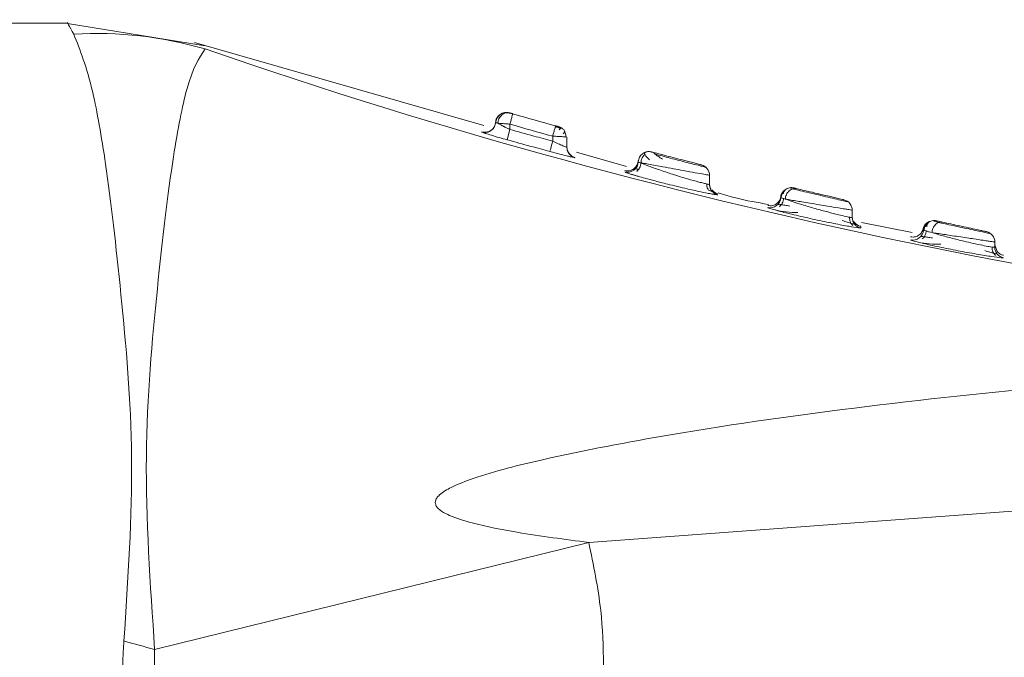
# Model space of a CAD drawing. Header units: millimetres. Extents: x -447 to 1924, y -61 to 422.
# Tile 8 of 59: x -211 to -198, y 162 to 171. Entities that reach past the tile are written whole.
import ezdxf

# ---------------------------------------------------------------- set-up
doc = ezdxf.new("R2010")
doc.units = ezdxf.units.MM

# ---------------------------------------------------------------- blocks, each defined once
blk = doc.blocks.new('Drawing View2')
at = {"color": 7, "linetype": 'Continuous', "lineweight": 18}
for p, q in [((-708.642, -7.975), (-723.242, -7.975)), ((-706.717, -8.292), (-708.674, -7.975)), ((-702.807, -9.409), (-706.866, -8.242)), ((-702.515, -9.226), (-702.508, -9.225)), ((-702.496, -9.231), (-702.511, -9.227)), ((-702.47, -9.228), (-702.473, -9.228)), ((-702.451, -9.23), (-702.45, -9.23)), ((-702.448, -9.235), (-702.451, -9.234)), ((-702.396, -9.25), (-702.402, -9.248)), ((-702.647, -9.395), (-702.642, -9.366)), ((-702.638, -9.367), (-702.633, -9.369)), ((-702.482, -9.608), (-702.442, -9.463)), ((-702.442, -9.388), (-702.442, -9.463)), ((-701.752, -9.427), (-701.755, -9.426)), ((-701.739, -9.431), (-701.739, -9.431)), ((-701.842, -9.558), (-701.842, -9.627)), ((-701.642, -9.572), (-701.642, -9.714)), ((-701.611, -9.801), (-701.634, -9.761)), ((-700.808, -9.983), (-701.509, -9.782)), ((-701.53, -9.859), (-701.531, -9.855)), ((-700.64, -10.121), (-700.737, -10.092)), ((-699.642, -10.106), (-699.642, -10.233)), ((-699.642, -10.233), (-699.642, -10.22)), ((-699.633, -10.281), (-699.642, -10.233)), ((-698.467, -10.294), (-698.508, -10.285)), ((-698.457, -10.283), (-698.46, -10.283)), ((-697.642, -10.596), (-697.642, -10.697)), ((-697.642, -10.697), (-697.642, -10.678)), ((-697.609, -10.768), (-697.634, -10.746)), ((-696.421, -10.766), (-696.497, -10.75)), ((-696.461, -10.744), (-696.466, -10.743)), ((-696.461, -10.744), (-696.455, -10.746)), ((-697.56, -10.842), (-697.523, -10.844)), ((-697.523, -10.844), (-697.523, -10.825)), ((-696.801, -10.909), (-697.513, -10.77)), ((-696.601, -10.89), (-696.563, -10.9)), ((-695.642, -11.043), (-695.642, -11.115)), ((-695.642, -11.079), (-695.608, -11.177)), ((-695.642, -11.115), (-695.642, -11.086)), ((-695.629, -11.167), (-695.634, -11.165)), ((-695.557, -11.262), (-695.519, -11.263)), ((-686.142, -14.13), (-701.337, -15.254)), ((-707.423, -16.756), (-701.337, -15.254))]:
    blk.add_line(p, q, dxfattribs=at)
at = {"color": 7, "linetype": 'Continuous', "lineweight": 18, "flags": 128}
for points in [[(-702.519, -9.227), (-702.518, -9.226), (-702.515, -9.226)], [(-701.881, -9.772), (-701.88, -9.769), (-701.878, -9.76), (-701.874, -9.747), (-701.869, -9.729), (-701.863, -9.707), (-701.857, -9.682), (-701.849, -9.655), (-701.842, -9.627)], [(-699.605, -10.332), (-699.61, -10.326), (-699.615, -10.319)], [(-698.52, -10.282), (-698.49, -10.279), (-698.457, -10.283)], [(-698.468, -10.294), (-698.442, -10.291), (-698.413, -10.294)], [(-696.522, -10.744), (-696.492, -10.741), (-696.461, -10.744)]]:
    blk.add_lwpolyline(points, dxfattribs=at)
at = {"color": 7, "linetype": 'Continuous', "lineweight": 18}
for centre, radius, start, end in [((-708.235, -13.549), 5.431, 73.7437, 93.4003), ((-680.683, 66.883), 79.595, 250.91041, 266.06764), ((-674.957, 86.916), 100, 254.07145, 254.4281), ((-702.792, -9.357), 0.15, 254.1954, 345.2357), ((-674.957, 86.916), 100.15, 254.07145, 254.4281), ((-701.492, -9.714), 0.15, 180.0126, 209.1714), ((-701.492, -9.714), 0.15, 209.1864, 255.0952), ((-700.792, -9.913), 0.15, 255.7021, 357.8504), ((-699.792, -10.106), 0.15, 360, 75.6421), ((-699.492, -10.233), 0.15, 180.0004, 206.6861), ((-698.792, -10.411), 0.15, 257.1479, 356.4955), ((-697.792, -10.596), 0.15, 360, 76.8202), ((-697.492, -10.697), 0.15, 180.0065, 258.0251), ((-696.493, -10.891), 0.15, 107.1134, 167.0605), ((-696.792, -10.864), 0.15, 258.6302, 354.8555), ((-695.792, -11.043), 0.15, 360, 77.9926), ((-696.792, -10.864), 0.15, 258.6461, 306.7535), ((-695.492, -11.115), 0.15, 180.0076, 259.4972), ((-752.011, -175.775), 165.152, 74.33709, 74.49184)]:
    blk.add_arc(centre, radius, start, end, dxfattribs=at)
for points, knots in [([(-708.557, -8.127), (-708.614, -8.026), (-708.67, -7.924), (-708.642, -7.975), (-708.642, -7.975)], [0, 0, 0, 0, 0.9999585, 1, 1, 1, 1]), ([(-707.853, -16.636), (-707.796, -15.765), (-707.684, -14.039), (-707.894, -11.72), (-708.086, -10.025), (-708.313, -8.739), (-708.468, -8.351), (-708.557, -8.127)], [0, 0, 0, 0, 0.215496, 0.427053, 0.635274, 0.788728, 1, 1, 1, 1]), ([(-707.423, -16.756), (-707.485, -15.838), (-707.608, -14.031), (-707.385, -11.613), (-707.185, -9.898), (-706.95, -8.69), (-706.801, -8.465), (-706.715, -8.335)], [0, 0, 0, 0, 0.215583, 0.4246848, 0.6335297, 0.7894029, 1, 1, 1, 1]), ([(-702.642, -9.366), (-702.641, -9.355), (-702.638, -9.334), (-702.626, -9.304), (-702.607, -9.275), (-702.58, -9.251), (-702.549, -9.233), (-702.526, -9.228), (-702.514, -9.226)], [0, 0, 0, 0, 0.1492859, 0.3103459, 0.4803369, 0.6551728, 0.8300088, 1, 1, 1, 1]), ([(-702.515, -9.226), (-702.527, -9.228), (-702.55, -9.234), (-702.58, -9.252), (-702.604, -9.277), (-702.613, -9.298), (-702.618, -9.309)], [0, 0, 0, 0, 0.241426, 0.493257, 0.748603, 1, 1, 1, 1]), ([(-702.611, -9.376), (-702.61, -9.366), (-702.607, -9.345), (-702.595, -9.314), (-702.578, -9.284), (-702.554, -9.259), (-702.526, -9.24), (-702.497, -9.23), (-702.469, -9.227), (-702.451, -9.23), (-702.443, -9.232)], [0, 0, 0, 0, 0.113774, 0.236652, 0.366448, 0.500002, 0.633556, 0.763352, 0.886228, 1, 1, 1, 1]), ([(-702.514, -9.226), (-702.503, -9.225), (-702.482, -9.223), (-702.461, -9.228), (-702.451, -9.23)], [0, 0, 0, 0, 0.518969, 1, 1, 1, 1]), ([(-702.496, -9.231), (-702.487, -9.229), (-702.473, -9.227), (-702.459, -9.229), (-702.455, -9.23)], [0, 0, 0, 0, 0.665402, 1, 1, 1, 1]), ([(-702.443, -9.232), (-702.446, -9.231), (-702.449, -9.23), (-702.45, -9.23), (-702.45, -9.23)], [0, 0, 0, 0, 0.731783, 1, 1, 1, 1]), ([(-702.401, -9.244), (-702.405, -9.243), (-702.412, -9.241), (-702.424, -9.238), (-702.435, -9.235), (-702.44, -9.233), (-702.443, -9.232)], [0, 0, 0, 0, 0.2307988, 0.45919, 0.7320226, 1, 1, 1, 1]), ([(-702.642, -9.359), (-702.643, -9.369), (-702.645, -9.391), (-702.658, -9.422), (-702.677, -9.451), (-702.704, -9.475), (-702.736, -9.493), (-702.77, -9.502), (-702.803, -9.503), (-702.824, -9.498), (-702.834, -9.496)], [0, 0, 0, 0, 0.113729, 0.236596, 0.366411, 0.5, 0.633589, 0.763404, 0.886271, 1, 1, 1, 1]), ([(-702.579, -9.252), (-702.589, -9.259), (-702.607, -9.274), (-702.627, -9.304), (-702.639, -9.335), (-702.641, -9.357), (-702.643, -9.367)], [0, 0, 0, 0, 0.2672239, 0.5268952, 0.7726226, 1, 1, 1, 1]), ([(-702.578, -9.253), (-702.588, -9.261), (-702.606, -9.276), (-702.625, -9.306), (-702.637, -9.338), (-702.639, -9.359), (-702.64, -9.369)], [0, 0, 0, 0, 0.267472, 0.527266, 0.772918, 1, 1, 1, 1]), ([(-702.58, -9.254), (-702.589, -9.262), (-702.606, -9.277), (-702.625, -9.306), (-702.637, -9.338), (-702.639, -9.359), (-702.64, -9.369)], [0, 0, 0, 0, 0.254694, 0.519027, 0.768961, 1, 1, 1, 1]), ([(-702.611, -9.376), (-702.62, -9.373), (-702.634, -9.369), (-702.637, -9.368), (-702.638, -9.367)], [0, 0, 0, 0, 0.661553, 1, 1, 1, 1]), ([(-702.611, -9.376), (-702.601, -9.382), (-702.578, -9.395), (-702.544, -9.412), (-702.517, -9.426), (-702.489, -9.441), (-702.462, -9.454), (-702.442, -9.463)], [0, 0, 0, 0, 0.24972, 0.544545, 0.598513, 0.69255, 1, 1, 1, 1]), ([(-702.833, -9.497), (-702.833, -9.497), (-702.833, -9.495), (-702.833, -9.498), (-702.833, -9.501)], [0, 0, 0, 0, 0.119102, 1, 1, 1, 1]), ([(-702.833, -9.501), (-702.831, -9.502), (-702.829, -9.504), (-702.806, -9.512), (-702.796, -9.515)], [0, 0, 0, 0, 0.573401, 1, 1, 1, 1]), ([(-702.796, -9.515), (-702.791, -9.517), (-702.771, -9.523), (-702.701, -9.545), (-702.597, -9.576), (-702.518, -9.598), (-702.482, -9.608)], [0, 0, 0, 0, 0.101763, 0.403229, 0.721524, 1, 1, 1, 1]), ([(-702.442, -9.463), (-702.33, -9.494), (-702.13, -9.549), (-701.93, -9.604), (-701.842, -9.627)], [0, 0, 0, 0, 0.558056, 1, 1, 1, 1]), ([(-701.842, -9.558), (-701.837, -9.539), (-701.826, -9.501), (-701.813, -9.453), (-701.808, -9.434), (-701.805, -9.426)], [0, 0, 0, 0, 0.338543, 0.677086, 1, 1, 1, 1]), ([(-701.809, -9.44), (-701.807, -9.434), (-701.803, -9.417), (-701.802, -9.415), (-701.802, -9.413)], [0, 0, 0, 0, 0.3333333, 1, 1, 1, 1]), ([(-701.727, -9.448), (-701.733, -9.447), (-701.745, -9.443), (-701.765, -9.437), (-701.787, -9.43), (-701.802, -9.426), (-701.809, -9.424)], [0, 0, 0, 0, 0.2547897, 0.5061045, 0.7542934, 1, 1, 1, 1]), ([(-701.76, -9.425), (-701.761, -9.424), (-701.764, -9.424), (-701.771, -9.422), (-701.78, -9.419), (-701.791, -9.416), (-701.798, -9.414), (-701.802, -9.413)], [0, 0, 0, 0, 0.1059066, 0.3337401, 0.5512967, 0.7697127, 1, 1, 1, 1]), ([(-701.76, -9.425), (-701.759, -9.425), (-701.752, -9.427), (-701.744, -9.43), (-701.736, -9.436), (-701.731, -9.444), (-701.733, -9.455), (-701.745, -9.464), (-701.751, -9.468)], [0, 0, 0, 0, 0.0515938, 0.1745724, 0.3011201, 0.4322873, 0.7081462, 1, 1, 1, 1]), ([(-701.696, -9.458), (-701.7, -9.455), (-701.715, -9.439), (-701.736, -9.432), (-701.752, -9.427)], [0, 0, 0, 0, 0.247733, 1, 1, 1, 1]), ([(-701.697, -9.526), (-701.691, -9.52), (-701.677, -9.508), (-701.672, -9.491), (-701.677, -9.474), (-701.69, -9.462), (-701.695, -9.458)], [0, 0, 0, 0, 0.291641, 0.563309, 0.818713, 1, 1, 1, 1]), ([(-701.657, -9.568), (-701.657, -9.559), (-701.658, -9.54), (-701.665, -9.513), (-701.673, -9.496), (-701.677, -9.489)], [0, 0, 0, 0, 0.330482, 0.678172, 1, 1, 1, 1]), ([(-702.482, -9.608), (-702.37, -9.639), (-702.17, -9.694), (-701.97, -9.748), (-701.881, -9.772)], [0, 0, 0, 0, 0.558055, 1, 1, 1, 1]), ([(-701.842, -9.627), (-701.815, -9.64), (-701.764, -9.664), (-701.706, -9.689), (-701.67, -9.704), (-701.647, -9.713), (-701.644, -9.714), (-701.642, -9.714)], [0, 0, 0, 0, 0.268651, 0.518505, 0.657801, 0.816403, 1, 1, 1, 1]), ([(-701.881, -9.772), (-701.834, -9.785), (-701.742, -9.809), (-701.642, -9.834), (-701.579, -9.849), (-701.539, -9.858), (-701.534, -9.859), (-701.53, -9.859)], [0, 0, 0, 0, 0.261453, 0.508983, 0.649421, 0.811251, 1, 1, 1, 1]), ([(-701.642, -9.711), (-701.642, -9.71), (-701.642, -9.709), (-701.642, -9.712), (-701.642, -9.714)], [0, 0, 0, 0, 0.102284, 1, 1, 1, 1]), ([(-701.53, -9.855), (-701.545, -9.85), (-701.577, -9.839), (-701.599, -9.814), (-701.611, -9.801)], [0, 0, 0, 0, 0.4860241, 1, 1, 1, 1]), ([(-700.642, -9.918), (-700.64, -9.906), (-700.638, -9.882), (-700.624, -9.85), (-700.605, -9.824), (-700.582, -9.803), (-700.556, -9.787), (-700.525, -9.776), (-700.49, -9.772), (-700.466, -9.776), (-700.454, -9.779)], [0, 0, 0, 0, 0.137223, 0.267433, 0.387963, 0.497455, 0.608552, 0.730615, 0.862046, 1, 1, 1, 1]), ([(-700.529, -9.779), (-700.537, -9.782), (-700.556, -9.79), (-700.553, -9.813), (-700.53, -9.844), (-700.498, -9.874), (-700.482, -9.89)], [0, 0, 0, 0, 0.2184301, 0.4704037, 0.7310122, 1, 1, 1, 1]), ([(-700.529, -9.779), (-700.525, -9.778), (-700.51, -9.773), (-700.485, -9.773), (-700.464, -9.777), (-700.454, -9.779)], [0, 0, 0, 0, 0.161929, 0.59685, 1, 1, 1, 1]), ([(-699.755, -9.96), (-699.756, -9.96), (-699.759, -9.959), (-699.785, -9.953), (-699.837, -9.939), (-699.919, -9.918), (-700.026, -9.89), (-700.156, -9.857), (-700.299, -9.82), (-700.398, -9.793), (-700.447, -9.781), (-700.451, -9.779), (-700.454, -9.779)], [0, 0, 0, 0, 0.05889, 0.131984, 0.227373, 0.317308, 0.424713, 0.545782, 0.670567, 0.834795, 0.917467, 1, 1, 1, 1]), ([(-700.301, -9.879), (-700.322, -9.866), (-700.365, -9.839), (-700.407, -9.809), (-700.428, -9.79), (-700.426, -9.789), (-700.426, -9.788)], [0, 0, 0, 0, 0.297951, 0.58603, 0.860342, 1, 1, 1, 1]), ([(-700.642, -9.898), (-700.643, -9.909), (-700.645, -9.93), (-700.656, -9.961), (-700.675, -9.99), (-700.702, -10.015), (-700.733, -10.033), (-700.766, -10.043), (-700.8, -10.045), (-700.821, -10.041), (-700.831, -10.039)], [0, 0, 0, 0, 0.113822, 0.236712, 0.366489, 0.500005, 0.63352, 0.763294, 0.886181, 1, 1, 1, 1]), ([(-700.604, -9.931), (-700.605, -9.943), (-700.607, -9.968), (-700.621, -10.002), (-700.64, -10.03), (-700.655, -10.044), (-700.662, -10.051)], [0, 0, 0, 0, 0.275, 0.536907, 0.779688, 1, 1, 1, 1]), ([(-700.642, -9.918), (-700.641, -9.919), (-700.639, -9.921), (-700.607, -9.93), (-700.515, -9.971), (-700.357, -10.027), (-700.19, -10.083), (-700.052, -10.127), (-699.922, -10.165), (-699.809, -10.196), (-699.724, -10.218), (-699.677, -10.229), (-699.647, -10.235), (-699.644, -10.234), (-699.642, -10.233)], [0, 0, 0, 0, 0.037884, 0.116656, 0.234838, 0.358919, 0.490121, 0.562296, 0.629991, 0.751634, 0.815627, 0.878228, 0.939621, 1, 1, 1, 1]), ([(-699.642, -10.106), (-699.644, -10.105), (-699.648, -10.104), (-699.688, -10.097), (-699.771, -10.082), (-699.892, -10.061), (-700.023, -10.037), (-700.152, -10.013), (-700.284, -9.99), (-700.404, -9.967), (-700.502, -9.95), (-700.58, -9.934), (-700.632, -9.928), (-700.639, -9.922), (-700.642, -9.918)], [0, 0, 0, 0, 0.065832, 0.132704, 0.235989, 0.351358, 0.415251, 0.503915, 0.599976, 0.669222, 0.755303, 0.834588, 0.917484, 1, 1, 1, 1]), ([(-700.548, -9.814), (-700.555, -9.821), (-700.57, -9.835), (-700.588, -9.864), (-700.602, -9.897), (-700.604, -9.922), (-700.605, -9.935)], [0, 0, 0, 0, 0.2200674, 0.462731, 0.724706, 1, 1, 1, 1]), ([(-699.691, -9.995), (-699.695, -9.994), (-699.702, -9.992), (-699.759, -9.977), (-699.844, -9.955), (-699.952, -9.928), (-700.072, -9.897), (-700.194, -9.865), (-700.312, -9.834), (-700.375, -9.818), (-700.406, -9.81)], [0, 0, 0, 0, 0.125014, 0.250318, 0.375424, 0.500328, 0.62511, 0.749892, 0.874812, 1, 1, 1, 1]), ([(-700.829, -10.058), (-700.821, -10.062), (-700.81, -10.069), (-700.737, -10.093), (-700.682, -10.109), (-700.618, -10.128), (-700.54, -10.15), (-700.392, -10.19), (-700.222, -10.233), (-700.056, -10.273), (-699.888, -10.311), (-699.742, -10.343), (-699.634, -10.364), (-699.572, -10.375), (-699.534, -10.381), (-699.529, -10.38), (-699.527, -10.379)], [0, 0, 0, 0, 0.108868, 0.170073, 0.235648, 0.243541, 0.308214, 0.38546, 0.48989, 0.563467, 0.631506, 0.750347, 0.814407, 0.877392, 0.939244, 1, 1, 1, 1]), ([(-700.636, -10.022), (-700.636, -10.022), (-700.654, -10.019), (-700.673, -10.016), (-700.681, -10.018), (-700.685, -10.018)], [0, 0, 0, 0, 0.0155003, 0.5306168, 1, 1, 1, 1]), ([(-699.658, -10.315), (-699.662, -10.309), (-699.671, -10.293), (-699.68, -10.263), (-699.68, -10.238), (-699.68, -10.226)], [0, 0, 0, 0, 0.223722, 0.60244, 1, 1, 1, 1]), ([(-699.602, -10.335), (-699.606, -10.333), (-699.614, -10.33), (-699.637, -10.322), (-699.657, -10.315), (-699.658, -10.315)], [0, 0, 0, 0, 0.487169, 0.968235, 1, 1, 1, 1]), ([(-699.603, -10.333), (-699.604, -10.333), (-699.618, -10.321), (-699.629, -10.302), (-699.633, -10.283), (-699.633, -10.281)], [0, 0, 0, 0, 0.0507847, 0.8809065, 1, 1, 1, 1]), ([(-699.526, -10.364), (-699.542, -10.359), (-699.574, -10.348), (-699.598, -10.323), (-699.61, -10.311)], [0, 0, 0, 0, 0.485468, 1, 1, 1, 1]), ([(-699.527, -10.379), (-699.542, -10.374), (-699.571, -10.365), (-699.593, -10.343), (-699.603, -10.333)], [0, 0, 0, 0, 0.538837, 1, 1, 1, 1]), ([(-698.817, -10.514), (-698.97, -10.488), (-699.209, -10.448), (-699.44, -10.378), (-699.523, -10.353)], [0, 0, 0, 0, 0.6428435, 1, 1, 1, 1]), ([(-698.584, -10.308), (-698.593, -10.315), (-698.611, -10.33), (-698.63, -10.359), (-698.642, -10.39), (-698.644, -10.411), (-698.645, -10.421)], [0, 0, 0, 0, 0.266307, 0.52548, 0.771467, 1, 1, 1, 1]), ([(-698.642, -10.42), (-698.641, -10.41), (-698.639, -10.389), (-698.627, -10.359), (-698.608, -10.331), (-698.582, -10.307), (-698.552, -10.29), (-698.53, -10.284), (-698.519, -10.281)], [0, 0, 0, 0, 0.1501578, 0.3115361, 0.4813689, 0.6557677, 0.8301668, 1, 1, 1, 1]), ([(-698.58, -10.311), (-698.588, -10.319), (-698.606, -10.334), (-698.624, -10.364), (-698.636, -10.395), (-698.637, -10.417), (-698.638, -10.427)], [0, 0, 0, 0, 0.266918, 0.526412, 0.772222, 1, 1, 1, 1]), ([(-698.58, -10.311), (-698.589, -10.319), (-698.606, -10.334), (-698.624, -10.364), (-698.635, -10.394), (-698.637, -10.413), (-698.638, -10.422)], [0, 0, 0, 0, 0.277759, 0.547791, 0.803582, 1, 1, 1, 1]), ([(-698.52, -10.282), (-698.531, -10.284), (-698.554, -10.29), (-698.581, -10.31), (-698.602, -10.336), (-698.608, -10.357), (-698.611, -10.368)], [0, 0, 0, 0, 0.239865, 0.490044, 0.745271, 1, 1, 1, 1]), ([(-698.58, -10.44), (-698.578, -10.43), (-698.576, -10.409), (-698.565, -10.378), (-698.548, -10.348), (-698.525, -10.323), (-698.498, -10.304), (-698.469, -10.293), (-698.44, -10.289), (-698.422, -10.292), (-698.413, -10.294)], [0, 0, 0, 0, 0.114126, 0.237091, 0.366746, 0.500021, 0.633293, 0.762938, 0.88589, 1, 1, 1, 1]), ([(-698.519, -10.281), (-698.508, -10.28), (-698.488, -10.277), (-698.467, -10.281), (-698.457, -10.283)], [0, 0, 0, 0, 0.518008, 1, 1, 1, 1]), ([(-697.695, -10.481), (-697.7, -10.48), (-697.709, -10.478), (-697.78, -10.461), (-697.883, -10.437), (-698.011, -10.407), (-698.149, -10.374), (-698.282, -10.343), (-698.401, -10.314), (-698.452, -10.302), (-698.478, -10.295)], [0, 0, 0, 0, 0.125049, 0.25021, 0.37519, 0.500013, 0.624778, 0.749616, 0.87466, 1, 1, 1, 1]), ([(-698.413, -10.294), (-698.429, -10.29), (-698.448, -10.286), (-698.451, -10.285), (-698.452, -10.285)], [0, 0, 0, 0, 0.812734, 1, 1, 1, 1]), ([(-697.758, -10.45), (-697.759, -10.449), (-697.761, -10.449), (-697.779, -10.445), (-697.82, -10.435), (-697.884, -10.42), (-697.967, -10.4), (-698.059, -10.379), (-698.179, -10.35), (-698.317, -10.317), (-698.381, -10.302), (-698.413, -10.294)], [0, 0, 0, 0, 0.060974, 0.134031, 0.226048, 0.34221, 0.435268, 0.540822, 0.65477, 0.828002, 1, 1, 1, 1]), ([(-698.642, -10.391), (-698.644, -10.403), (-698.646, -10.427), (-698.661, -10.458), (-698.679, -10.484), (-698.702, -10.505), (-698.728, -10.52), (-698.758, -10.531), (-698.792, -10.535), (-698.816, -10.531), (-698.827, -10.529)], [0, 0, 0, 0, 0.136997, 0.267594, 0.389104, 0.5, 0.610896, 0.732407, 0.863003, 1, 1, 1, 1]), ([(-698.604, -10.428), (-698.605, -10.441), (-698.608, -10.465), (-698.621, -10.498), (-698.639, -10.526), (-698.654, -10.54), (-698.661, -10.547)], [0, 0, 0, 0, 0.274767, 0.536455, 0.779273, 1, 1, 1, 1]), ([(-698.58, -10.44), (-698.598, -10.435), (-698.634, -10.424), (-698.639, -10.421), (-698.642, -10.42)], [0, 0, 0, 0, 0.499024, 1, 1, 1, 1]), ([(-698.58, -10.44), (-698.55, -10.45), (-698.489, -10.473), (-698.342, -10.52), (-698.166, -10.572), (-697.985, -10.621), (-697.835, -10.659), (-697.725, -10.685), (-697.655, -10.699), (-697.646, -10.698), (-697.642, -10.697)], [0, 0, 0, 0, 0.117871, 0.245763, 0.395767, 0.530728, 0.660259, 0.774453, 0.8886, 1, 1, 1, 1]), ([(-697.642, -10.596), (-697.644, -10.595), (-697.649, -10.595), (-697.686, -10.588), (-697.747, -10.578), (-697.845, -10.562), (-697.968, -10.542), (-698.108, -10.519), (-698.231, -10.498), (-698.343, -10.48), (-698.438, -10.464), (-698.52, -10.45), (-698.56, -10.443), (-698.58, -10.44)], [0, 0, 0, 0, 0.0809129, 0.164987, 0.2523155, 0.3429813, 0.4760437, 0.5639681, 0.6685035, 0.7546906, 0.8292366, 0.9180785, 1, 1, 1, 1]), ([(-698.825, -10.557), (-698.817, -10.562), (-698.799, -10.571), (-698.696, -10.599), (-698.645, -10.613)], [0, 0, 0, 0, 0.505253, 1, 1, 1, 1]), ([(-698.729, -10.591), (-698.676, -10.602), (-698.575, -10.625), (-698.458, -10.628), (-698.402, -10.63)], [0, 0, 0, 0, 0.524534, 1, 1, 1, 1]), ([(-698.518, -10.538), (-698.542, -10.533), (-698.589, -10.525), (-698.639, -10.517), (-698.673, -10.512), (-698.679, -10.514), (-698.682, -10.514)], [0, 0, 0, 0, 0.25503, 0.510407, 0.76655, 1, 1, 1, 1]), ([(-698.645, -10.613), (-698.643, -10.614), (-698.595, -10.627), (-698.425, -10.668), (-698.166, -10.727), (-697.897, -10.783), (-697.674, -10.825), (-697.597, -10.836), (-697.56, -10.842)], [0, 0, 0, 0, 0.005955, 0.202049, 0.406582, 0.612103, 0.812688, 1, 1, 1, 1]), ([(-697.604, -10.797), (-697.607, -10.796), (-697.614, -10.793), (-697.651, -10.781), (-697.707, -10.764), (-697.757, -10.748), (-697.782, -10.74)], [0, 0, 0, 0, 0.235849, 0.493526, 0.748253, 1, 1, 1, 1]), ([(-697.634, -10.81), (-697.64, -10.803), (-697.654, -10.789), (-697.669, -10.762), (-697.679, -10.729), (-697.68, -10.704), (-697.68, -10.692)], [0, 0, 0, 0, 0.220871, 0.463715, 0.725343, 1, 1, 1, 1]), ([(-697.522, -10.821), (-697.539, -10.816), (-697.572, -10.806), (-697.596, -10.781), (-697.609, -10.768)], [0, 0, 0, 0, 0.484896, 1, 1, 1, 1]), ([(-696.571, -10.757), (-696.581, -10.764), (-696.6, -10.776), (-696.622, -10.801), (-696.638, -10.828), (-696.643, -10.848), (-696.646, -10.857)], [0, 0, 0, 0, 0.265346, 0.524013, 0.770275, 1, 1, 1, 1]), ([(-696.642, -10.877), (-696.641, -10.868), (-696.638, -10.848), (-696.626, -10.819), (-696.607, -10.792), (-696.582, -10.769), (-696.553, -10.752), (-696.522, -10.742), (-696.49, -10.74), (-696.47, -10.743), (-696.461, -10.744)], [0, 0, 0, 0, 0.115075, 0.238255, 0.367497, 0.5, 0.632503, 0.761746, 0.884925, 1, 1, 1, 1]), ([(-696.522, -10.744), (-696.533, -10.747), (-696.554, -10.753), (-696.578, -10.772), (-696.594, -10.799), (-696.595, -10.82), (-696.596, -10.831)], [0, 0, 0, 0, 0.237115, 0.485752, 0.741625, 1, 1, 1, 1]), ([(-696.525, -10.909), (-696.523, -10.899), (-696.521, -10.879), (-696.51, -10.849), (-696.495, -10.82), (-696.474, -10.795), (-696.451, -10.776), (-696.425, -10.764), (-696.401, -10.759), (-696.385, -10.762), (-696.378, -10.763)], [0, 0, 0, 0, 0.114654, 0.237751, 0.367198, 0.500063, 0.632919, 0.762338, 0.885395, 1, 1, 1, 1]), ([(-696.377, -10.763), (-696.404, -10.757), (-696.451, -10.746), (-696.458, -10.745), (-696.461, -10.744)], [0, 0, 0, 0, 0.583209, 1, 1, 1, 1]), ([(-695.699, -10.925), (-695.703, -10.924), (-695.71, -10.922), (-695.771, -10.91), (-695.861, -10.891), (-695.974, -10.866), (-696.1, -10.839), (-696.226, -10.812), (-696.345, -10.786), (-696.405, -10.773), (-696.435, -10.766)], [0, 0, 0, 0, 0.124956, 0.25011, 0.375142, 0.500056, 0.624909, 0.74979, 0.874791, 1, 1, 1, 1]), ([(-696.431, -10.767), (-696.422, -10.764), (-696.404, -10.759), (-696.387, -10.761), (-696.378, -10.763)], [0, 0, 0, 0, 0.487704, 1, 1, 1, 1]), ([(-695.761, -10.896), (-695.761, -10.896), (-695.763, -10.895), (-695.78, -10.892), (-695.814, -10.884), (-695.878, -10.871), (-695.98, -10.849), (-696.116, -10.82), (-696.265, -10.787), (-696.34, -10.771), (-696.377, -10.763)], [0, 0, 0, 0, 0.062202, 0.135737, 0.227017, 0.340978, 0.481272, 0.64725, 0.824568, 1, 1, 1, 1]), ([(-696.642, -10.835), (-696.644, -10.846), (-696.648, -10.869), (-696.666, -10.908), (-696.7, -10.946), (-696.747, -10.968), (-696.79, -10.974), (-696.812, -10.97), (-696.824, -10.969)], [0, 0, 0, 0, 0.136954, 0.267626, 0.5, 0.732374, 0.863046, 1, 1, 1, 1]), ([(-696.604, -10.88), (-696.605, -10.892), (-696.607, -10.916), (-696.62, -10.949), (-696.637, -10.977), (-696.652, -10.991), (-696.659, -10.998)], [0, 0, 0, 0, 0.274582, 0.536108, 0.778961, 1, 1, 1, 1]), ([(-696.642, -10.877), (-696.645, -10.862), (-696.647, -10.847), (-696.646, -10.856), (-696.646, -10.857)], [0, 0, 0, 0, 0.981578, 1, 1, 1, 1]), ([(-696.519, -10.91), (-696.554, -10.901), (-696.625, -10.883), (-696.637, -10.879), (-696.642, -10.877)], [0, 0, 0, 0, 0.501133, 1, 1, 1, 1]), ([(-696.576, -10.773), (-696.585, -10.781), (-696.602, -10.796), (-696.62, -10.825), (-696.632, -10.855), (-696.634, -10.876), (-696.635, -10.886)], [0, 0, 0, 0, 0.266054, 0.525105, 0.771168, 1, 1, 1, 1]), ([(-696.821, -11.011), (-696.813, -11.016), (-696.796, -11.025), (-696.692, -11.05), (-696.641, -11.063)], [0, 0, 0, 0, 0.507279, 1, 1, 1, 1]), ([(-696.718, -11.044), (-696.665, -11.054), (-696.565, -11.074), (-696.451, -11.073), (-696.397, -11.073)], [0, 0, 0, 0, 0.524647, 1, 1, 1, 1]), ([(-696.517, -10.985), (-696.541, -10.981), (-696.587, -10.974), (-696.637, -10.967), (-696.67, -10.963), (-696.677, -10.964), (-696.679, -10.964)], [0, 0, 0, 0, 0.254896, 0.510277, 0.766528, 1, 1, 1, 1]), ([(-696.519, -10.91), (-696.49, -10.92), (-696.416, -10.943), (-696.26, -10.985), (-696.091, -11.027), (-695.939, -11.063), (-695.813, -11.089), (-695.715, -11.108), (-695.653, -11.117), (-695.646, -11.116), (-695.642, -11.115)], [0, 0, 0, 0, 0.1034983, 0.2586623, 0.4125095, 0.5223361, 0.6494903, 0.7712102, 0.8878953, 1, 1, 1, 1]), ([(-695.642, -11.043), (-695.644, -11.042), (-695.648, -11.042), (-695.68, -11.037), (-695.732, -11.029), (-695.815, -11.017), (-695.919, -11.001), (-696.037, -10.983), (-696.15, -10.966), (-696.26, -10.95), (-696.361, -10.934), (-696.448, -10.921), (-696.496, -10.914), (-696.519, -10.91)], [0, 0, 0, 0, 0.081863, 0.166352, 0.253534, 0.343472, 0.472825, 0.555787, 0.650793, 0.754358, 0.828991, 0.917965, 1, 1, 1, 1]), ([(-696.641, -11.063), (-696.639, -11.063), (-696.591, -11.075), (-696.421, -11.112), (-696.163, -11.164), (-695.896, -11.212), (-695.673, -11.248), (-695.595, -11.257), (-695.557, -11.262)], [0, 0, 0, 0, 0.007098, 0.203145, 0.406116, 0.610154, 0.810663, 1, 1, 1, 1]), ([(-695.606, -11.214), (-695.609, -11.212), (-695.615, -11.21), (-695.652, -11.199), (-695.706, -11.184), (-695.756, -11.17), (-695.781, -11.163)], [0, 0, 0, 0, 0.235508, 0.493106, 0.747915, 1, 1, 1, 1]), ([(-695.634, -11.229), (-695.64, -11.222), (-695.654, -11.208), (-695.669, -11.18), (-695.679, -11.147), (-695.679, -11.123), (-695.679, -11.111)], [0, 0, 0, 0, 0.221141, 0.464011, 0.725494, 1, 1, 1, 1]), ([(-695.519, -11.228), (-695.535, -11.223), (-695.57, -11.214), (-695.595, -11.189), (-695.608, -11.176)], [0, 0, 0, 0, 0.484355, 1, 1, 1, 1]), ([(-686.142, -12.671), (-687.98, -12.707), (-691.756, -12.781), (-696.44, -13.193), (-699.88, -13.675), (-701.72, -14.022), (-702.749, -14.276), (-703.227, -14.458), (-703.4, -14.555), (-703.468, -14.628), (-703.488, -14.672), (-703.488, -14.716), (-703.468, -14.758), (-703.428, -14.798), (-703.368, -14.838), (-703.218, -14.911), (-702.873, -15.013), (-702.22, -15.141), (-701.671, -15.211), (-701.337, -15.254)], [0, 0, 0, 0, 0.277155, 0.569443, 0.709642, 0.801656, 0.852577, 0.869317, 0.879228, 0.882226, 0.884534, 0.88657, 0.888768, 0.891502, 0.895083, 0.899771, 0.916626, 0.949186, 1, 1, 1, 1]), ([(-701.337, -15.254), (-701.27, -15.57), (-701.15, -16.138), (-701.134, -16.718), (-701.127, -16.975)], [0, 0, 0, 0, 0.556738, 1, 1, 1, 1]), ([(-707.868, -16.975), (-707.868, -16.912), (-707.866, -16.799), (-707.857, -16.686), (-707.853, -16.636)], [0, 0, 0, 0, 0.558771, 1, 1, 1, 1]), ([(-707.424, -16.975), (-707.424, -16.934), (-707.424, -16.861), (-707.424, -16.788), (-707.423, -16.756)], [0, 0, 0, 0, 0.56272, 1, 1, 1, 1])]:
    blk.add_open_spline(points, degree=3, knots=knots, dxfattribs=at)
for points in [[(-702.442, -9.388), (-702.436, -9.37), (-702.426, -9.332), (-702.412, -9.284), (-702.403, -9.251), (-702.401, -9.246), (-702.401, -9.244)], [(-702.442, -9.388), (-702.459, -9.387), (-702.492, -9.385), (-702.539, -9.382), (-702.581, -9.379), (-702.601, -9.377), (-702.611, -9.376)], [(-701.642, -9.572), (-701.645, -9.57), (-701.651, -9.568), (-701.697, -9.565), (-701.763, -9.561), (-701.816, -9.559), (-701.842, -9.558)]]:
    blk.add_open_spline(points, degree=3, dxfattribs=at)

msp = doc.modelspace()

# ---------------------------------------------------------------- block references
at = {"color": 7, "linetype": 'Continuous', "lineweight": 18}
msp.add_blockref('Drawing View2', (497.941, 179.083), dxfattribs=at)

doc.saveas('drawing.dxf')
